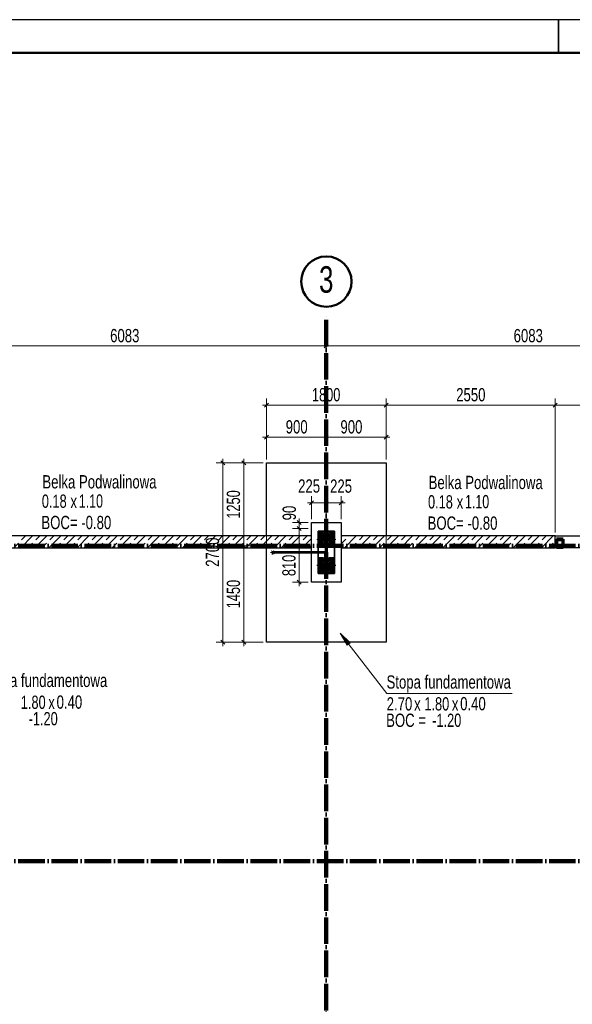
# Model space of a CAD drawing. Header units: millimetres. Extents: x 0 to 60000, y 0 to 29700.
# Tile 28 of 86: x 13379 to 21711, y 14868 to 29700. Entities that reach past the tile are written whole.
import ezdxf

# ---------------------------------------------------------------- set-up
doc = ezdxf.new("R2010")
doc.units = ezdxf.units.MM
for name, pattern in [('ALL_S16', [170, 100, -70]), ('STRICHPUNKT2_S11', [500, 400, -50, 0, -50]), ('STRICHPUNKT2_S5', [1100, 800, -100, 100, -100]), ('VERDECKT2_S2', [270, 200, -70])]:
    doc.linetypes.add(name, pattern=pattern)
for name, color, linetype, lineweight in [('AS_Belki', 7, 'Continuous', 25), ('AS_Blachy', 7, 'Continuous', 25), ('Ogólne', 7, 'Continuous', 25), ('Osie', 30, 'STRICHPUNKT2_S5', 18), ('Posadowienie płytkie', 7, 'Continuous', 25), ('Standard', 7, 'Continuous', 25), ('Ściana nośna', 7, 'Continuous', 70)]:
    doc.layers.add(name, color=color, linetype=linetype, lineweight=lineweight)
doc.styles.add('ARIAL', font='ARIAL.TTF')

msp = doc.modelspace()

# ---------------------------------------------------------------- hatches: boundary and pattern name
at = {"layer": 'Standard', "linetype": 'Continuous', "lineweight": 13, "transparency": 33554687}
msp.add_hatch(color=4, dxfattribs=at).paths.add_polyline_path([(18362, 20313), (18210, 20461), (18315, 20276)])

# ---------------------------------------------------------------- linework, layer by layer
at = {"layer": 'AS_Belki', "color": 30, "linetype": 'Continuous', "lineweight": 70, "transparency": 33554687}
for p, q in [((21472, 21875), (21472, 21755)), ((21572, 21875), (21472, 21875)), ((21476, 21759), (21476, 21871)), ((21476, 21871), (21568, 21871)), ((21568, 21871), (21568, 21759)), ((21572, 21755), (21572, 21875)), ((17183, 21680), (17179, 21675)), ((17179, 21675), (17183, 21669)), ((17193, 21683), (17183, 21680)), ((17183, 21669), (17193, 21667)), ((17203, 21680), (17193, 21683)), ((17193, 21667), (17203, 21669)), ((17207, 21675), (17203, 21680)), ((17203, 21669), (17207, 21675)), ((21472, 21755), (21572, 21755)), ((21568, 21759), (21476, 21759))]:
    msp.add_line(p, q, dxfattribs=at)
at = {"layer": 'AS_Blachy', "color": 30, "linetype": 'Continuous', "lineweight": 70, "transparency": 33554687}
for p, q in [((17877, 21875), (17877, 21863)), ((18127, 21875), (17877, 21875)), ((17877, 21863), (17998, 21863)), ((17998, 21863), (17998, 21487)), ((18006, 21863), (18127, 21863)), ((18006, 21487), (18006, 21863)), ((18127, 21863), (18127, 21875)), ((17877, 21487), (17877, 21475)), ((17998, 21487), (17877, 21487)), ((17877, 21475), (18127, 21475)), ((18127, 21487), (18006, 21487)), ((18127, 21475), (18127, 21487))]:
    msp.add_line(p, q, dxfattribs=at)
at = {"layer": 'Ogólne', "color": 4, "linetype": 'Continuous', "lineweight": 13, "transparency": 33554687}
for p, q in [((11919, 24785), (18002, 24785)), ((17972, 24755), (18032, 24815)), ((18002, 24785), (18002, 24885)), ((18002, 24785), (18002, 24685)), ((18002, 24785), (24085, 24785)), ((17102, 23895), (17042, 23895)), ((17072, 23865), (17132, 23925)), ((17102, 23895), (17102, 23995)), ((17102, 23895), (17102, 23795)), ((17102, 23895), (17102, 23075)), ((18902, 23895), (18842, 23895)), ((18872, 23865), (18932, 23925)), ((18872, 23865), (18932, 23925)), ((18902, 23895), (18902, 23995)), ((18902, 23895), (18902, 23995)), ((18902, 23895), (18902, 23795)), ((18902, 23895), (18962, 23895)), ((18902, 23895), (18902, 23795)), ((18902, 23895), (18902, 23845)), ((21422, 23865), (21482, 23925)), ((21452, 23895), (21452, 23995)), ((21452, 23895), (21452, 23795)), ((21452, 23895), (22702, 23895)), ((17072, 23380), (17132, 23440)), ((17102, 23410), (17102, 23510)), ((17972, 23380), (18032, 23440)), ((18002, 23410), (18002, 23510)), ((18872, 23380), (18932, 23440)), ((18902, 23410), (18902, 23510)), ((17102, 23410), (17042, 23410)), ((17102, 23410), (17102, 23310)), ((18002, 23410), (18002, 23310)), ((18002, 23410), (18902, 23410)), ((18902, 23410), (18902, 23310)), ((18902, 23410), (18962, 23410)), ((16442, 23025), (16342, 23025)), ((16472, 22995), (16412, 23055)), ((16442, 23025), (16442, 23085)), ((16442, 23025), (16542, 23025)), ((16442, 23025), (17052, 23025)), ((16758, 23025), (16658, 23025)), ((16788, 22995), (16728, 23055)), ((16758, 23025), (16758, 23085)), ((16758, 23025), (16858, 23025)), ((16758, 23025), (17052, 23025)), ((16758, 21775), (16758, 23025)), ((17777, 22420), (17717, 22420)), ((17747, 22390), (17807, 22450)), ((17777, 22420), (17777, 22520)), ((17777, 22420), (17777, 22320)), ((17777, 22420), (18002, 22420)), ((17972, 22390), (18032, 22450)), ((18002, 22420), (18002, 22520)), ((18002, 22420), (18002, 22320)), ((18002, 22420), (18227, 22420)), ((18197, 22390), (18257, 22450)), ((18227, 22420), (18227, 22520)), ((18227, 22420), (18227, 22320)), ((18227, 22420), (18227, 22175)), ((18227, 22420), (18287, 22420)), ((17594, 22125), (17494, 22125)), ((17624, 22095), (17564, 22155)), ((17594, 22125), (17594, 22185)), ((17594, 22125), (17694, 22125)), ((17594, 22125), (17727, 22125)), ((17594, 22035), (17594, 22125)), ((17594, 22035), (17494, 22035)), ((17624, 22005), (17564, 22065)), ((17594, 22035), (17694, 22035)), ((17594, 22035), (17727, 22035)), ((17594, 21225), (17594, 22035)), ((16788, 21745), (16728, 21805)), ((16758, 21775), (16658, 21775)), ((16758, 21775), (16858, 21775)), ((16758, 21775), (16758, 21775)), ((17594, 21225), (17494, 21225)), ((17624, 21195), (17564, 21255)), ((17594, 21225), (17694, 21225)), ((17594, 21225), (17594, 21165)), ((16442, 20325), (16342, 20325)), ((16472, 20295), (16412, 20355)), ((16442, 20325), (16542, 20325)), ((16442, 20325), (17052, 20325)), ((16442, 20325), (16442, 20265)), ((16758, 20325), (16658, 20325)), ((16788, 20295), (16728, 20355)), ((16758, 20325), (16858, 20325)), ((16758, 20325), (17052, 20325)), ((16758, 20325), (16758, 20265))]:
    msp.add_line(p, q, dxfattribs=at)
for points in [[(17102, 23895), (17740, 23895), (17740, 23895), (18902, 23895)], [(18902, 23895), (18902, 23079), (18902, 23079), (18902, 23075)], [(18902, 23895), (19911, 23895), (19911, 23895), (21452, 23895)], [(21452, 23895), (21452, 22727), (21452, 22727), (21452, 21975)], [(17102, 23410), (17347, 23410), (17347, 23410), (18002, 23410)], [(16442, 20325), (16442, 21333), (16442, 21333), (16442, 23025)], [(17777, 22420), (17777, 22383), (17777, 22383), (17777, 22175)], [(18002, 22420), (18002, 22229), (18002, 22229), (18002, 22175)], [(16758, 20325), (16758, 20708), (16758, 20708), (16758, 21775)], [(17594, 21225), (17672, 21225), (17672, 21225), (17727, 21225)]]:
    msp.add_lwpolyline(points, dxfattribs=at)
at = {"layer": 'Osie', "color": 1, "linetype": 'STRICHPUNKT2_S11', "lineweight": 140, "transparency": 33554687}
for p, q in [((18002, 4275), (18002, 25275)), ((3356, 21775), (44814, 21775)), ((3356, 17025), (44814, 17025))]:
    msp.add_line(p, q, dxfattribs=at)
at = {"layer": 'Osie', "color": 2, "linetype": 'Continuous', "lineweight": 50, "transparency": 33554687}
msp.add_circle((18003, 25755), 379, dxfattribs=at)
at = {"layer": 'Posadowienie płytkie', "color": 6, "linetype": 'Continuous', "lineweight": 35, "transparency": 33554687}
msp.add_line((21500, 29700), (21500, 29200), dxfattribs=at)
at = {"layer": 'Posadowienie płytkie', "color": 3, "linetype": 'Continuous', "lineweight": 25, "transparency": 33554687}
msp.add_lwpolyline([(0, 0), (60000, 0), (60000, 29700), (0, 29700), (0, 0)], close=True, dxfattribs=at)
at = {"layer": 'Posadowienie płytkie', "color": 2, "linetype": 'Continuous', "lineweight": 50, "transparency": 33554687}
msp.add_lwpolyline([(2000, 500), (59500, 500), (59500, 29200), (2000, 29200), (2000, 500)], close=True, dxfattribs=at)
at = {"layer": 'Standard', "color": 3, "linetype": 'Continuous', "lineweight": 25, "transparency": 33554687}
for p, q in [((17102, 21925), (17102, 23025)), ((17102, 23025), (18902, 23025)), ((18902, 23025), (18902, 21925)), ((17777, 21925), (17777, 22125)), ((17777, 22125), (18227, 22125)), ((18227, 22125), (18227, 21925)), ((21452, 21925), (22702, 21925)), ((17102, 20325), (17102, 21745)), ((17777, 21225), (17777, 21745)), ((18227, 21745), (18227, 21225)), ((18902, 21745), (18902, 20325)), ((22702, 21745), (21452, 21745)), ((18227, 21225), (17777, 21225)), ((18902, 20325), (17102, 20325))]:
    msp.add_line(p, q, dxfattribs=at)
at = {"layer": 'Standard', "color": 8, "linetype": 'Continuous', "lineweight": 35, "transparency": 33554687}
for p, q in [((17877, 21875), (17877, 21995)), ((17877, 21995), (17997, 21995)), ((17892, 21905), (17892, 21975)), ((17892, 21975), (17962, 21975)), ((17962, 21975), (17962, 21905)), ((17997, 21995), (17997, 21915)), ((17997, 21995), (18007, 21995)), ((18007, 21995), (18007, 21915)), ((18007, 21995), (18127, 21995)), ((18042, 21905), (18042, 21975)), ((18042, 21975), (18112, 21975)), ((18112, 21975), (18112, 21905)), ((18127, 21995), (18127, 21875)), ((17877, 21683), (17877, 21863)), ((17962, 21905), (17892, 21905)), ((17892, 21755), (17892, 21825)), ((17892, 21825), (17962, 21825)), ((17917, 21943), (17916, 21942)), ((17916, 21942), (17916, 21941)), ((17916, 21941), (17916, 21940)), ((17916, 21940), (17916, 21939)), ((17916, 21939), (17916, 21937)), ((17916, 21937), (17917, 21936)), ((17918, 21946), (17917, 21945)), ((17917, 21945), (17917, 21944)), ((17917, 21944), (17917, 21943)), ((17917, 21936), (17917, 21935)), ((17917, 21935), (17917, 21934)), ((17917, 21934), (17918, 21933)), ((17919, 21947), (17918, 21946)), ((17918, 21933), (17919, 21932)), ((17920, 21948), (17919, 21947)), ((17919, 21932), (17920, 21932)), ((17921, 21949), (17920, 21948)), ((17920, 21932), (17921, 21931)), ((17923, 21950), (17921, 21949)), ((17921, 21949), (17921, 21949)), ((17921, 21931), (17921, 21930)), ((17921, 21930), (17923, 21930)), ((17924, 21950), (17923, 21950)), ((17923, 21930), (17924, 21929)), ((17925, 21951), (17924, 21950)), ((17924, 21929), (17925, 21929)), ((17926, 21951), (17925, 21951)), ((17925, 21929), (17926, 21929)), ((17927, 21951), (17926, 21951)), ((17926, 21929), (17927, 21929)), ((17928, 21951), (17927, 21951)), ((17927, 21929), (17928, 21929)), ((17929, 21951), (17928, 21951)), ((17928, 21929), (17929, 21929)), ((17930, 21950), (17929, 21951)), ((17929, 21929), (17930, 21929)), ((17931, 21950), (17930, 21950)), ((17930, 21929), (17931, 21930)), ((17932, 21949), (17931, 21950)), ((17931, 21930), (17932, 21930)), ((17933, 21949), (17932, 21949)), ((17932, 21930), (17933, 21931)), ((17934, 21948), (17933, 21949)), ((17933, 21931), (17934, 21932)), ((17935, 21947), (17934, 21948)), ((17934, 21932), (17935, 21932)), ((17936, 21946), (17935, 21947)), ((17935, 21932), (17936, 21933)), ((17937, 21945), (17936, 21946)), ((17936, 21933), (17937, 21934)), ((17937, 21944), (17937, 21945)), ((17937, 21943), (17937, 21944)), ((17938, 21942), (17937, 21943)), ((17937, 21936), (17938, 21937)), ((17937, 21935), (17937, 21936)), ((17937, 21934), (17937, 21935)), ((17938, 21941), (17938, 21942)), ((17938, 21940), (17938, 21941)), ((17938, 21939), (17938, 21940)), ((17938, 21937), (17938, 21939)), ((17962, 21825), (17962, 21755)), ((17997, 21915), (17997, 21875)), ((17997, 21915), (18007, 21915)), ((18007, 21915), (18007, 21875)), ((18112, 21905), (18042, 21905)), ((18042, 21755), (18042, 21825)), ((18042, 21825), (18112, 21825)), ((18067, 21943), (18066, 21942)), ((18066, 21942), (18066, 21941)), ((18066, 21941), (18066, 21940)), ((18066, 21940), (18066, 21939)), ((18066, 21939), (18066, 21937)), ((18066, 21937), (18067, 21936)), ((18068, 21946), (18067, 21945)), ((18067, 21945), (18067, 21944)), ((18067, 21944), (18067, 21943)), ((18067, 21936), (18067, 21935)), ((18067, 21935), (18067, 21934)), ((18067, 21934), (18068, 21933)), ((18069, 21947), (18068, 21946)), ((18068, 21933), (18069, 21932)), ((18070, 21948), (18069, 21947)), ((18069, 21932), (18070, 21932)), ((18071, 21949), (18070, 21948)), ((18070, 21932), (18071, 21931)), ((18073, 21950), (18071, 21949)), ((18071, 21949), (18071, 21949)), ((18071, 21931), (18071, 21930)), ((18071, 21930), (18073, 21930)), ((18074, 21950), (18073, 21950)), ((18073, 21930), (18074, 21929)), ((18075, 21951), (18074, 21950)), ((18074, 21929), (18075, 21929)), ((18076, 21951), (18075, 21951)), ((18075, 21929), (18076, 21929)), ((18077, 21951), (18076, 21951)), ((18076, 21929), (18077, 21929)), ((18078, 21951), (18077, 21951)), ((18077, 21929), (18078, 21929)), ((18079, 21951), (18078, 21951)), ((18078, 21929), (18079, 21929)), ((18080, 21950), (18079, 21951)), ((18079, 21929), (18080, 21929)), ((18081, 21950), (18080, 21950)), ((18080, 21929), (18081, 21930)), ((18082, 21949), (18081, 21950)), ((18081, 21930), (18082, 21930)), ((18083, 21949), (18082, 21949)), ((18082, 21930), (18083, 21931)), ((18084, 21948), (18083, 21949)), ((18083, 21931), (18084, 21932)), ((18085, 21947), (18084, 21948)), ((18084, 21932), (18085, 21932)), ((18086, 21946), (18085, 21947)), ((18085, 21932), (18086, 21933)), ((18086, 21945), (18086, 21946)), ((18087, 21944), (18086, 21945)), ((18086, 21934), (18087, 21935)), ((18086, 21933), (18086, 21934)), ((18087, 21943), (18087, 21944)), ((18088, 21942), (18087, 21943)), ((18087, 21936), (18088, 21937)), ((18087, 21935), (18087, 21936)), ((18088, 21941), (18088, 21942)), ((18088, 21940), (18088, 21941)), ((18088, 21939), (18088, 21940)), ((18088, 21937), (18088, 21939)), ((18112, 21825), (18112, 21755)), ((18127, 21863), (18127, 21487)), ((17974, 21683), (17193, 21683)), ((17193, 21667), (17974, 21667)), ((17983, 21680), (17203, 21680)), ((17983, 21669), (17203, 21669)), ((17988, 21675), (17207, 21675)), ((17877, 21487), (17877, 21667)), ((17962, 21755), (17892, 21755)), ((17917, 21793), (17916, 21792)), ((17916, 21792), (17916, 21791)), ((17916, 21791), (17916, 21790)), ((17916, 21790), (17916, 21789)), ((17916, 21789), (17916, 21787)), ((17916, 21787), (17917, 21786)), ((17918, 21796), (17917, 21795)), ((17917, 21795), (17917, 21794)), ((17917, 21794), (17917, 21793)), ((17917, 21786), (17917, 21785)), ((17917, 21785), (17917, 21784)), ((17917, 21784), (17918, 21783)), ((17919, 21797), (17918, 21796)), ((17918, 21783), (17919, 21782)), ((17920, 21798), (17919, 21797)), ((17919, 21782), (17920, 21782)), ((17921, 21799), (17920, 21798)), ((17920, 21782), (17921, 21781)), ((17923, 21800), (17921, 21799)), ((17921, 21799), (17921, 21799)), ((17921, 21781), (17921, 21780)), ((17921, 21780), (17923, 21780)), ((17924, 21800), (17923, 21800)), ((17923, 21780), (17924, 21779)), ((17925, 21801), (17924, 21800)), ((17924, 21779), (17925, 21779)), ((17926, 21801), (17925, 21801)), ((17925, 21779), (17926, 21779)), ((17927, 21801), (17926, 21801)), ((17926, 21779), (17927, 21779)), ((17928, 21801), (17927, 21801)), ((17927, 21779), (17928, 21779)), ((17929, 21801), (17928, 21801)), ((17928, 21779), (17929, 21779)), ((17930, 21800), (17929, 21801)), ((17929, 21779), (17930, 21779)), ((17931, 21800), (17930, 21800)), ((17930, 21779), (17931, 21780)), ((17932, 21799), (17931, 21800)), ((17931, 21780), (17932, 21780)), ((17933, 21799), (17932, 21799)), ((17932, 21780), (17933, 21781)), ((17934, 21798), (17933, 21799)), ((17933, 21781), (17934, 21782)), ((17935, 21797), (17934, 21798)), ((17934, 21782), (17935, 21782)), ((17936, 21796), (17935, 21797)), ((17935, 21782), (17936, 21783)), ((17937, 21795), (17936, 21796)), ((17936, 21783), (17937, 21784)), ((17937, 21794), (17937, 21795)), ((17937, 21793), (17937, 21794)), ((17938, 21792), (17937, 21793)), ((17937, 21786), (17938, 21787)), ((17937, 21785), (17937, 21786)), ((17937, 21784), (17937, 21785)), ((17938, 21791), (17938, 21792)), ((17938, 21790), (17938, 21791)), ((17938, 21789), (17938, 21790)), ((17938, 21787), (17938, 21789)), ((17974, 21683), (17983, 21680)), ((17983, 21669), (17974, 21667)), ((17983, 21680), (17988, 21675)), ((17988, 21675), (17983, 21669)), ((18112, 21755), (18042, 21755)), ((18067, 21793), (18066, 21792)), ((18066, 21792), (18066, 21791)), ((18066, 21791), (18066, 21790)), ((18066, 21790), (18066, 21789)), ((18066, 21789), (18066, 21787)), ((18066, 21787), (18067, 21786)), ((18068, 21796), (18067, 21795)), ((18067, 21795), (18067, 21794)), ((18067, 21794), (18067, 21793)), ((18067, 21786), (18067, 21785)), ((18067, 21785), (18067, 21784)), ((18067, 21784), (18068, 21783)), ((18069, 21797), (18068, 21796)), ((18068, 21783), (18069, 21782)), ((18070, 21798), (18069, 21797)), ((18069, 21782), (18070, 21782)), ((18071, 21799), (18070, 21798)), ((18070, 21782), (18071, 21781)), ((18073, 21800), (18071, 21799)), ((18071, 21799), (18071, 21799)), ((18071, 21781), (18071, 21780)), ((18071, 21780), (18073, 21780)), ((18074, 21800), (18073, 21800)), ((18073, 21780), (18074, 21779)), ((18075, 21801), (18074, 21800)), ((18074, 21779), (18075, 21779)), ((18076, 21801), (18075, 21801)), ((18075, 21779), (18076, 21779)), ((18077, 21801), (18076, 21801)), ((18076, 21779), (18077, 21779)), ((18078, 21801), (18077, 21801)), ((18077, 21779), (18078, 21779)), ((18079, 21801), (18078, 21801)), ((18078, 21779), (18079, 21779)), ((18080, 21800), (18079, 21801)), ((18079, 21779), (18080, 21779)), ((18081, 21800), (18080, 21800)), ((18080, 21779), (18081, 21780)), ((18082, 21799), (18081, 21800)), ((18081, 21780), (18082, 21780)), ((18083, 21799), (18082, 21799)), ((18082, 21780), (18083, 21781)), ((18084, 21798), (18083, 21799)), ((18083, 21781), (18084, 21782)), ((18085, 21797), (18084, 21798)), ((18084, 21782), (18085, 21782)), ((18086, 21796), (18085, 21797)), ((18085, 21782), (18086, 21783)), ((18086, 21795), (18086, 21796)), ((18087, 21794), (18086, 21795)), ((18086, 21784), (18087, 21785)), ((18086, 21783), (18086, 21784)), ((18087, 21793), (18087, 21794)), ((18088, 21792), (18087, 21793)), ((18087, 21786), (18088, 21787)), ((18087, 21785), (18087, 21786)), ((18088, 21791), (18088, 21792)), ((18088, 21790), (18088, 21791)), ((18088, 21789), (18088, 21790)), ((18088, 21787), (18088, 21789)), ((17892, 21525), (17892, 21595)), ((17892, 21595), (17962, 21595)), ((17962, 21525), (17892, 21525)), ((17917, 21563), (17916, 21562)), ((17916, 21562), (17916, 21561)), ((17916, 21561), (17916, 21560)), ((17916, 21560), (17916, 21559)), ((17916, 21559), (17916, 21557)), ((17916, 21557), (17917, 21556)), ((17918, 21566), (17917, 21565)), ((17917, 21565), (17917, 21564)), ((17917, 21564), (17917, 21563)), ((17917, 21556), (17917, 21555)), ((17917, 21555), (17917, 21554)), ((17917, 21554), (17918, 21553)), ((17919, 21567), (17918, 21566)), ((17918, 21553), (17919, 21552)), ((17920, 21568), (17919, 21567)), ((17919, 21552), (17920, 21552)), ((17921, 21569), (17920, 21568)), ((17920, 21552), (17921, 21551)), ((17923, 21570), (17921, 21569)), ((17921, 21569), (17921, 21569)), ((17921, 21551), (17921, 21550)), ((17921, 21550), (17923, 21550)), ((17924, 21570), (17923, 21570)), ((17923, 21550), (17924, 21549)), ((17925, 21571), (17924, 21570)), ((17924, 21549), (17925, 21549)), ((17926, 21571), (17925, 21571)), ((17925, 21549), (17926, 21549)), ((17927, 21571), (17926, 21571)), ((17926, 21549), (17927, 21549)), ((17928, 21571), (17927, 21571)), ((17927, 21549), (17928, 21549)), ((17929, 21571), (17928, 21571)), ((17928, 21549), (17929, 21549)), ((17930, 21570), (17929, 21571)), ((17929, 21549), (17930, 21549)), ((17931, 21570), (17930, 21570)), ((17930, 21549), (17931, 21550)), ((17932, 21569), (17931, 21570)), ((17931, 21550), (17932, 21550)), ((17933, 21569), (17932, 21569)), ((17932, 21550), (17933, 21551)), ((17934, 21568), (17933, 21569)), ((17933, 21551), (17934, 21552)), ((17935, 21567), (17934, 21568)), ((17934, 21552), (17935, 21552)), ((17936, 21566), (17935, 21567)), ((17935, 21552), (17936, 21553)), ((17937, 21565), (17936, 21566)), ((17936, 21553), (17937, 21554)), ((17937, 21564), (17937, 21565)), ((17937, 21563), (17937, 21564)), ((17938, 21562), (17937, 21563)), ((17937, 21556), (17938, 21557)), ((17937, 21555), (17937, 21556)), ((17937, 21554), (17937, 21555)), ((17938, 21561), (17938, 21562)), ((17938, 21560), (17938, 21561)), ((17938, 21559), (17938, 21560)), ((17938, 21557), (17938, 21559)), ((17962, 21595), (17962, 21525)), ((18042, 21525), (18042, 21595)), ((18042, 21595), (18112, 21595)), ((18112, 21525), (18042, 21525)), ((18067, 21563), (18066, 21562)), ((18066, 21562), (18066, 21561)), ((18066, 21561), (18066, 21560)), ((18066, 21560), (18066, 21559)), ((18066, 21559), (18066, 21557)), ((18066, 21557), (18067, 21556)), ((18068, 21566), (18067, 21565)), ((18067, 21565), (18067, 21564)), ((18067, 21564), (18067, 21563)), ((18067, 21556), (18067, 21555)), ((18067, 21555), (18067, 21554)), ((18067, 21554), (18068, 21553)), ((18069, 21567), (18068, 21566)), ((18068, 21553), (18069, 21552)), ((18070, 21568), (18069, 21567)), ((18069, 21552), (18070, 21552)), ((18071, 21569), (18070, 21568)), ((18070, 21552), (18071, 21551)), ((18073, 21570), (18071, 21569)), ((18071, 21569), (18071, 21569)), ((18071, 21551), (18071, 21550)), ((18071, 21550), (18073, 21550)), ((18074, 21570), (18073, 21570)), ((18073, 21550), (18074, 21549)), ((18075, 21571), (18074, 21570)), ((18074, 21549), (18075, 21549)), ((18076, 21571), (18075, 21571)), ((18075, 21549), (18076, 21549)), ((18077, 21571), (18076, 21571)), ((18076, 21549), (18077, 21549)), ((18078, 21571), (18077, 21571)), ((18077, 21549), (18078, 21549)), ((18079, 21571), (18078, 21571)), ((18078, 21549), (18079, 21549)), ((18080, 21570), (18079, 21571)), ((18079, 21549), (18080, 21549)), ((18081, 21570), (18080, 21570)), ((18080, 21549), (18081, 21550)), ((18082, 21569), (18081, 21570)), ((18081, 21550), (18082, 21550)), ((18083, 21569), (18082, 21569)), ((18082, 21550), (18083, 21551)), ((18084, 21568), (18083, 21569)), ((18083, 21551), (18084, 21552)), ((18085, 21567), (18084, 21568)), ((18084, 21552), (18085, 21552)), ((18086, 21566), (18085, 21567)), ((18085, 21552), (18086, 21553)), ((18086, 21565), (18086, 21566)), ((18087, 21564), (18086, 21565)), ((18086, 21554), (18087, 21555)), ((18086, 21553), (18086, 21554)), ((18087, 21563), (18087, 21564)), ((18088, 21562), (18087, 21563)), ((18087, 21556), (18088, 21557)), ((18087, 21555), (18087, 21556)), ((18088, 21561), (18088, 21562)), ((18088, 21560), (18088, 21561)), ((18088, 21559), (18088, 21560)), ((18088, 21557), (18088, 21559)), ((18112, 21595), (18112, 21525)), ((17877, 21355), (17877, 21475)), ((17892, 21375), (17892, 21445)), ((17892, 21445), (17962, 21445)), ((17962, 21375), (17892, 21375)), ((17917, 21413), (17916, 21412)), ((17916, 21412), (17916, 21411)), ((17916, 21411), (17916, 21410)), ((17916, 21410), (17916, 21409)), ((17916, 21409), (17916, 21407)), ((17916, 21407), (17917, 21406)), ((17918, 21416), (17917, 21415)), ((17917, 21415), (17917, 21414)), ((17917, 21414), (17917, 21413)), ((17917, 21406), (17917, 21405)), ((17917, 21405), (17917, 21404)), ((17917, 21404), (17918, 21403)), ((17919, 21417), (17918, 21416)), ((17918, 21403), (17919, 21402)), ((17920, 21418), (17919, 21417)), ((17919, 21402), (17920, 21402)), ((17921, 21419), (17920, 21418)), ((17920, 21402), (17921, 21401)), ((17923, 21420), (17921, 21419)), ((17921, 21419), (17921, 21419)), ((17921, 21401), (17921, 21400)), ((17921, 21400), (17923, 21400)), ((17924, 21420), (17923, 21420)), ((17923, 21400), (17924, 21399)), ((17925, 21421), (17924, 21420)), ((17924, 21399), (17925, 21399)), ((17926, 21421), (17925, 21421)), ((17925, 21399), (17926, 21399)), ((17927, 21421), (17926, 21421)), ((17926, 21399), (17927, 21399)), ((17928, 21421), (17927, 21421)), ((17927, 21399), (17928, 21399)), ((17929, 21421), (17928, 21421)), ((17928, 21399), (17929, 21399)), ((17930, 21420), (17929, 21421)), ((17929, 21399), (17930, 21399)), ((17931, 21420), (17930, 21420)), ((17930, 21399), (17931, 21400)), ((17932, 21419), (17931, 21420)), ((17931, 21400), (17932, 21400)), ((17933, 21419), (17932, 21419)), ((17932, 21400), (17933, 21401)), ((17934, 21418), (17933, 21419)), ((17933, 21401), (17934, 21402)), ((17935, 21417), (17934, 21418)), ((17934, 21402), (17935, 21402)), ((17936, 21416), (17935, 21417)), ((17935, 21402), (17936, 21403)), ((17937, 21415), (17936, 21416)), ((17936, 21403), (17937, 21404)), ((17937, 21414), (17937, 21415)), ((17937, 21413), (17937, 21414)), ((17938, 21412), (17937, 21413)), ((17937, 21406), (17938, 21407)), ((17937, 21405), (17937, 21406)), ((17937, 21404), (17937, 21405)), ((17938, 21411), (17938, 21412)), ((17938, 21410), (17938, 21411)), ((17938, 21409), (17938, 21410)), ((17938, 21407), (17938, 21409)), ((17962, 21445), (17962, 21375)), ((17997, 21475), (17997, 21435)), ((17997, 21435), (17997, 21355)), ((17997, 21435), (18007, 21435)), ((18007, 21475), (18007, 21435)), ((18007, 21435), (18007, 21355)), ((18042, 21375), (18042, 21445)), ((18042, 21445), (18112, 21445)), ((18112, 21375), (18042, 21375)), ((18067, 21413), (18066, 21412)), ((18066, 21412), (18066, 21411)), ((18066, 21411), (18066, 21410)), ((18066, 21410), (18066, 21409)), ((18066, 21409), (18066, 21407)), ((18066, 21407), (18067, 21406)), ((18068, 21416), (18067, 21415)), ((18067, 21415), (18067, 21414)), ((18067, 21414), (18067, 21413)), ((18067, 21406), (18067, 21405)), ((18067, 21405), (18067, 21404)), ((18067, 21404), (18068, 21403)), ((18069, 21417), (18068, 21416)), ((18068, 21403), (18069, 21402)), ((18070, 21418), (18069, 21417)), ((18069, 21402), (18070, 21402)), ((18071, 21419), (18070, 21418)), ((18070, 21402), (18071, 21401)), ((18073, 21420), (18071, 21419)), ((18071, 21419), (18071, 21419)), ((18071, 21401), (18071, 21400)), ((18071, 21400), (18073, 21400)), ((18074, 21420), (18073, 21420)), ((18073, 21400), (18074, 21399)), ((18075, 21421), (18074, 21420)), ((18074, 21399), (18075, 21399)), ((18076, 21421), (18075, 21421)), ((18075, 21399), (18076, 21399)), ((18077, 21421), (18076, 21421)), ((18076, 21399), (18077, 21399)), ((18078, 21421), (18077, 21421)), ((18077, 21399), (18078, 21399)), ((18079, 21421), (18078, 21421)), ((18078, 21399), (18079, 21399)), ((18080, 21420), (18079, 21421)), ((18079, 21399), (18080, 21399)), ((18081, 21420), (18080, 21420)), ((18080, 21399), (18081, 21400)), ((18082, 21419), (18081, 21420)), ((18081, 21400), (18082, 21400)), ((18083, 21419), (18082, 21419)), ((18082, 21400), (18083, 21401)), ((18084, 21418), (18083, 21419)), ((18083, 21401), (18084, 21402)), ((18085, 21417), (18084, 21418)), ((18084, 21402), (18085, 21402)), ((18086, 21416), (18085, 21417)), ((18085, 21402), (18086, 21403)), ((18086, 21415), (18086, 21416)), ((18087, 21414), (18086, 21415)), ((18086, 21404), (18087, 21405)), ((18086, 21403), (18086, 21404)), ((18087, 21413), (18087, 21414)), ((18088, 21412), (18087, 21413)), ((18087, 21406), (18088, 21407)), ((18087, 21405), (18087, 21406)), ((18088, 21411), (18088, 21412)), ((18088, 21410), (18088, 21411)), ((18088, 21409), (18088, 21410)), ((18088, 21407), (18088, 21409)), ((18112, 21445), (18112, 21375)), ((18127, 21475), (18127, 21355)), ((17997, 21355), (17877, 21355)), ((17997, 21355), (18007, 21355)), ((18127, 21355), (18007, 21355))]:
    msp.add_line(p, q, dxfattribs=at)
at = {"layer": 'Standard', "color": 8, "linetype": 'VERDECKT2_S2', "lineweight": 35, "transparency": 33554687}
for p, q in [((17912, 21953), (17911, 21952)), ((17914, 21955), (17912, 21953)), ((17915, 21956), (17914, 21955)), ((17917, 21957), (17915, 21956)), ((17919, 21958), (17917, 21957)), ((17921, 21959), (17919, 21958)), ((17923, 21959), (17921, 21959)), ((17925, 21960), (17923, 21959)), ((17927, 21960), (17925, 21960)), ((17929, 21960), (17927, 21960)), ((17931, 21959), (17929, 21960)), ((17933, 21959), (17931, 21959)), ((17935, 21958), (17933, 21959)), ((17937, 21957), (17935, 21958)), ((17939, 21956), (17937, 21957)), ((17940, 21955), (17939, 21956)), ((17942, 21953), (17940, 21955)), ((17943, 21952), (17942, 21953)), ((18062, 21953), (18061, 21952)), ((18064, 21955), (18062, 21953)), ((18065, 21956), (18064, 21955)), ((18067, 21957), (18065, 21956)), ((18069, 21958), (18067, 21957)), ((18071, 21959), (18069, 21958)), ((18073, 21959), (18071, 21959)), ((18075, 21960), (18073, 21959)), ((18077, 21960), (18075, 21960)), ((18079, 21960), (18077, 21960)), ((18081, 21959), (18079, 21960)), ((18083, 21959), (18081, 21959)), ((18085, 21958), (18083, 21959)), ((18087, 21957), (18085, 21958)), ((18089, 21956), (18087, 21957)), ((18090, 21955), (18089, 21956)), ((18092, 21953), (18090, 21955)), ((18093, 21952), (18092, 21953)), ((17908, 21946), (17907, 21944)), ((17907, 21944), (17907, 21942)), ((17907, 21942), (17907, 21940)), ((17907, 21940), (17907, 21938)), ((17907, 21938), (17907, 21936)), ((17907, 21936), (17908, 21934)), ((17909, 21948), (17908, 21946)), ((17908, 21934), (17909, 21932)), ((17910, 21950), (17909, 21948)), ((17909, 21932), (17910, 21930)), ((17911, 21952), (17910, 21950)), ((17910, 21930), (17911, 21928)), ((17911, 21928), (17912, 21926)), ((17912, 21926), (17914, 21925)), ((17914, 21805), (17912, 21803)), ((17914, 21925), (17915, 21924)), ((17915, 21806), (17914, 21805)), ((17915, 21924), (17917, 21922)), ((17917, 21807), (17915, 21806)), ((17917, 21922), (17919, 21921)), ((17919, 21808), (17917, 21807)), ((17919, 21921), (17921, 21921)), ((17921, 21809), (17919, 21808)), ((17921, 21921), (17923, 21920)), ((17923, 21809), (17921, 21809)), ((17923, 21920), (17925, 21920)), ((17925, 21810), (17923, 21809)), ((17925, 21920), (17927, 21920)), ((17927, 21810), (17925, 21810)), ((17927, 21920), (17929, 21920)), ((17929, 21810), (17927, 21810)), ((17929, 21920), (17931, 21920)), ((17931, 21809), (17929, 21810)), ((17931, 21920), (17933, 21921)), ((17933, 21809), (17931, 21809)), ((17933, 21921), (17935, 21921)), ((17935, 21808), (17933, 21809)), ((17935, 21921), (17937, 21922)), ((17937, 21807), (17935, 21808)), ((17937, 21922), (17939, 21924)), ((17939, 21806), (17937, 21807)), ((17939, 21924), (17940, 21925)), ((17940, 21805), (17939, 21806)), ((17940, 21925), (17942, 21926)), ((17942, 21803), (17940, 21805)), ((17942, 21926), (17943, 21928)), ((17944, 21950), (17943, 21952)), ((17943, 21928), (17944, 21930)), ((17945, 21948), (17944, 21950)), ((17944, 21930), (17945, 21932)), ((17946, 21946), (17945, 21948)), ((17945, 21932), (17946, 21934)), ((17947, 21944), (17946, 21946)), ((17946, 21934), (17947, 21936)), ((17947, 21942), (17947, 21944)), ((17947, 21940), (17947, 21942)), ((17947, 21938), (17947, 21940)), ((17947, 21936), (17947, 21938)), ((17997, 21885), (18007, 21885)), ((18058, 21946), (18057, 21944)), ((18057, 21944), (18057, 21942)), ((18057, 21942), (18057, 21940)), ((18057, 21940), (18057, 21938)), ((18057, 21938), (18057, 21936)), ((18057, 21936), (18058, 21934)), ((18059, 21948), (18058, 21946)), ((18058, 21934), (18059, 21932)), ((18060, 21950), (18059, 21948)), ((18059, 21932), (18060, 21930)), ((18061, 21952), (18060, 21950)), ((18060, 21930), (18061, 21928)), ((18061, 21928), (18062, 21926)), ((18062, 21926), (18064, 21925)), ((18064, 21805), (18062, 21803)), ((18064, 21925), (18065, 21924)), ((18065, 21806), (18064, 21805)), ((18065, 21924), (18067, 21922)), ((18067, 21807), (18065, 21806)), ((18067, 21922), (18069, 21921)), ((18069, 21808), (18067, 21807)), ((18069, 21921), (18071, 21921)), ((18071, 21809), (18069, 21808)), ((18071, 21921), (18073, 21920)), ((18073, 21809), (18071, 21809)), ((18073, 21920), (18075, 21920)), ((18075, 21810), (18073, 21809)), ((18075, 21920), (18077, 21920)), ((18077, 21810), (18075, 21810)), ((18077, 21920), (18079, 21920)), ((18079, 21810), (18077, 21810)), ((18079, 21920), (18081, 21920)), ((18081, 21809), (18079, 21810)), ((18081, 21920), (18083, 21921)), ((18083, 21809), (18081, 21809)), ((18083, 21921), (18085, 21921)), ((18085, 21808), (18083, 21809)), ((18085, 21921), (18087, 21922)), ((18087, 21807), (18085, 21808)), ((18087, 21922), (18089, 21924)), ((18089, 21806), (18087, 21807)), ((18089, 21924), (18090, 21925)), ((18090, 21805), (18089, 21806)), ((18090, 21925), (18092, 21926)), ((18092, 21803), (18090, 21805)), ((18092, 21926), (18093, 21928)), ((18094, 21950), (18093, 21952)), ((18093, 21928), (18094, 21930)), ((18095, 21948), (18094, 21950)), ((18094, 21930), (18095, 21932)), ((18096, 21946), (18095, 21948)), ((18095, 21932), (18096, 21934)), ((18097, 21944), (18096, 21946)), ((18096, 21934), (18097, 21936)), ((18097, 21942), (18097, 21944)), ((18097, 21940), (18097, 21942)), ((18097, 21938), (18097, 21940)), ((18097, 21936), (18097, 21938)), ((17207, 21675), (17179, 21675)), ((17203, 21680), (17183, 21680)), ((17203, 21669), (17183, 21669)), ((17877, 21667), (17877, 21683)), ((17908, 21796), (17907, 21794)), ((17907, 21794), (17907, 21792)), ((17907, 21792), (17907, 21790)), ((17907, 21790), (17907, 21788)), ((17907, 21788), (17907, 21786)), ((17907, 21786), (17908, 21784)), ((17909, 21798), (17908, 21796)), ((17908, 21784), (17909, 21782)), ((17910, 21800), (17909, 21798)), ((17909, 21782), (17910, 21780)), ((17911, 21802), (17910, 21800)), ((17910, 21780), (17911, 21778)), ((17912, 21803), (17911, 21802)), ((17911, 21778), (17912, 21776)), ((17912, 21776), (17914, 21775)), ((17914, 21775), (17915, 21774)), ((17915, 21774), (17917, 21772)), ((17917, 21772), (17919, 21772)), ((17919, 21772), (17921, 21771)), ((17921, 21771), (17923, 21770)), ((17923, 21770), (17925, 21770)), ((17925, 21770), (17927, 21770)), ((17927, 21770), (17929, 21770)), ((17929, 21770), (17931, 21770)), ((17931, 21770), (17933, 21771)), ((17933, 21771), (17935, 21772)), ((17935, 21772), (17937, 21772)), ((17937, 21772), (17939, 21774)), ((17939, 21774), (17940, 21775)), ((17940, 21775), (17942, 21776)), ((17943, 21802), (17942, 21803)), ((17942, 21776), (17943, 21778)), ((17944, 21800), (17943, 21802)), ((17943, 21778), (17944, 21780)), ((17945, 21798), (17944, 21800)), ((17944, 21780), (17945, 21782)), ((17946, 21796), (17945, 21798)), ((17945, 21782), (17946, 21784)), ((17947, 21794), (17946, 21796)), ((17946, 21784), (17947, 21786)), ((17947, 21792), (17947, 21794)), ((17947, 21790), (17947, 21792)), ((17947, 21788), (17947, 21790)), ((17947, 21786), (17947, 21788)), ((17960, 21675), (17964, 21680)), ((17964, 21669), (17960, 21675)), ((17964, 21680), (17974, 21683)), ((17974, 21667), (17964, 21669)), ((18002, 21683), (17974, 21683)), ((17974, 21667), (18002, 21667)), ((18005, 21680), (17983, 21680)), ((18005, 21669), (17983, 21669)), ((17992, 21680), (17988, 21675)), ((17988, 21675), (17992, 21669)), ((18007, 21675), (17988, 21675)), ((18002, 21683), (17992, 21680)), ((17992, 21669), (18002, 21667)), ((17999, 21680), (17997, 21675)), ((17997, 21675), (17999, 21669)), ((18002, 21683), (17999, 21680)), ((17999, 21669), (18002, 21667)), ((18002, 21667), (18002, 21683)), ((18005, 21680), (18002, 21683)), ((18002, 21667), (18005, 21669)), ((18007, 21675), (18005, 21680)), ((18005, 21669), (18007, 21675)), ((18058, 21796), (18057, 21794)), ((18057, 21794), (18057, 21792)), ((18057, 21792), (18057, 21790)), ((18057, 21790), (18057, 21788)), ((18057, 21788), (18057, 21786)), ((18057, 21786), (18058, 21784)), ((18059, 21798), (18058, 21796)), ((18058, 21784), (18059, 21782)), ((18060, 21800), (18059, 21798)), ((18059, 21782), (18060, 21780)), ((18061, 21802), (18060, 21800)), ((18060, 21780), (18061, 21778)), ((18062, 21803), (18061, 21802)), ((18061, 21778), (18062, 21776)), ((18062, 21776), (18064, 21775)), ((18064, 21775), (18065, 21774)), ((18065, 21774), (18067, 21772)), ((18067, 21772), (18069, 21772)), ((18069, 21772), (18071, 21771)), ((18071, 21771), (18073, 21770)), ((18073, 21770), (18075, 21770)), ((18075, 21770), (18077, 21770)), ((18077, 21770), (18079, 21770)), ((18079, 21770), (18081, 21770)), ((18081, 21770), (18083, 21771)), ((18083, 21771), (18085, 21772)), ((18085, 21772), (18087, 21772)), ((18087, 21772), (18089, 21774)), ((18089, 21774), (18090, 21775)), ((18090, 21775), (18092, 21776)), ((18093, 21802), (18092, 21803)), ((18092, 21776), (18093, 21778)), ((18094, 21800), (18093, 21802)), ((18093, 21778), (18094, 21780)), ((18095, 21798), (18094, 21800)), ((18094, 21780), (18095, 21782)), ((18096, 21796), (18095, 21798)), ((18095, 21782), (18096, 21784)), ((18097, 21794), (18096, 21796)), ((18096, 21784), (18097, 21786)), ((18097, 21792), (18097, 21794)), ((18097, 21790), (18097, 21792)), ((18097, 21788), (18097, 21790)), ((18097, 21786), (18097, 21788)), ((17908, 21566), (17907, 21564)), ((17907, 21564), (17907, 21562)), ((17907, 21562), (17907, 21560)), ((17907, 21560), (17907, 21558)), ((17907, 21558), (17907, 21556)), ((17907, 21556), (17908, 21554)), ((17909, 21568), (17908, 21566)), ((17908, 21554), (17909, 21552)), ((17910, 21570), (17909, 21568)), ((17909, 21552), (17910, 21550)), ((17911, 21572), (17910, 21570)), ((17910, 21550), (17911, 21548)), ((17912, 21573), (17911, 21572)), ((17911, 21548), (17912, 21546)), ((17914, 21575), (17912, 21573)), ((17912, 21546), (17914, 21545)), ((17915, 21576), (17914, 21575)), ((17914, 21545), (17915, 21544)), ((17917, 21577), (17915, 21576)), ((17915, 21544), (17917, 21542)), ((17919, 21578), (17917, 21577)), ((17917, 21542), (17919, 21541)), ((17921, 21579), (17919, 21578)), ((17919, 21541), (17921, 21541)), ((17923, 21579), (17921, 21579)), ((17921, 21541), (17923, 21540)), ((17925, 21580), (17923, 21579)), ((17923, 21540), (17925, 21540)), ((17927, 21580), (17925, 21580)), ((17925, 21540), (17927, 21540)), ((17929, 21580), (17927, 21580)), ((17927, 21540), (17929, 21540)), ((17931, 21579), (17929, 21580)), ((17929, 21540), (17931, 21540)), ((17933, 21579), (17931, 21579)), ((17931, 21540), (17933, 21541)), ((17935, 21578), (17933, 21579)), ((17933, 21541), (17935, 21541)), ((17937, 21577), (17935, 21578)), ((17935, 21541), (17937, 21542)), ((17939, 21576), (17937, 21577)), ((17937, 21542), (17939, 21544)), ((17940, 21575), (17939, 21576)), ((17939, 21544), (17940, 21545)), ((17942, 21573), (17940, 21575)), ((17940, 21545), (17942, 21546)), ((17943, 21572), (17942, 21573)), ((17942, 21546), (17943, 21548)), ((17944, 21570), (17943, 21572)), ((17943, 21548), (17944, 21550)), ((17945, 21568), (17944, 21570)), ((17944, 21550), (17945, 21552)), ((17946, 21566), (17945, 21568)), ((17945, 21552), (17946, 21554)), ((17947, 21564), (17946, 21566)), ((17946, 21554), (17947, 21556)), ((17947, 21562), (17947, 21564)), ((17947, 21560), (17947, 21562)), ((17947, 21558), (17947, 21560)), ((17947, 21556), (17947, 21558)), ((18058, 21566), (18057, 21564)), ((18057, 21564), (18057, 21562)), ((18057, 21562), (18057, 21560)), ((18057, 21560), (18057, 21558)), ((18057, 21558), (18057, 21556)), ((18057, 21556), (18058, 21554)), ((18059, 21568), (18058, 21566)), ((18058, 21554), (18059, 21552)), ((18060, 21570), (18059, 21568)), ((18059, 21552), (18060, 21550)), ((18061, 21572), (18060, 21570)), ((18060, 21550), (18061, 21548)), ((18062, 21573), (18061, 21572)), ((18061, 21548), (18062, 21546)), ((18064, 21575), (18062, 21573)), ((18062, 21546), (18064, 21545)), ((18065, 21576), (18064, 21575)), ((18064, 21545), (18065, 21544)), ((18067, 21577), (18065, 21576)), ((18065, 21544), (18067, 21542)), ((18069, 21578), (18067, 21577)), ((18067, 21542), (18069, 21541)), ((18071, 21579), (18069, 21578)), ((18069, 21541), (18071, 21541)), ((18073, 21579), (18071, 21579)), ((18071, 21541), (18073, 21540)), ((18075, 21580), (18073, 21579)), ((18073, 21540), (18075, 21540)), ((18077, 21580), (18075, 21580)), ((18075, 21540), (18077, 21540)), ((18079, 21580), (18077, 21580)), ((18077, 21540), (18079, 21540)), ((18081, 21579), (18079, 21580)), ((18079, 21540), (18081, 21540)), ((18083, 21579), (18081, 21579)), ((18081, 21540), (18083, 21541)), ((18085, 21578), (18083, 21579)), ((18083, 21541), (18085, 21541)), ((18087, 21577), (18085, 21578)), ((18085, 21541), (18087, 21542)), ((18089, 21576), (18087, 21577)), ((18087, 21542), (18089, 21544)), ((18090, 21575), (18089, 21576)), ((18089, 21544), (18090, 21545)), ((18092, 21573), (18090, 21575)), ((18090, 21545), (18092, 21546)), ((18093, 21572), (18092, 21573)), ((18092, 21546), (18093, 21548)), ((18094, 21570), (18093, 21572)), ((18093, 21548), (18094, 21550)), ((18095, 21568), (18094, 21570)), ((18094, 21550), (18095, 21552)), ((18096, 21566), (18095, 21568)), ((18095, 21552), (18096, 21554)), ((18097, 21564), (18096, 21566)), ((18096, 21554), (18097, 21556)), ((18097, 21562), (18097, 21564)), ((18097, 21560), (18097, 21562)), ((18097, 21558), (18097, 21560)), ((18097, 21556), (18097, 21558)), ((17908, 21416), (17907, 21414)), ((17907, 21414), (17907, 21412)), ((17907, 21412), (17907, 21410)), ((17907, 21410), (17907, 21408)), ((17907, 21408), (17907, 21406)), ((17907, 21406), (17908, 21404)), ((17909, 21418), (17908, 21416)), ((17908, 21404), (17909, 21402)), ((17910, 21420), (17909, 21418)), ((17909, 21402), (17910, 21400)), ((17911, 21422), (17910, 21420)), ((17910, 21400), (17911, 21398)), ((17912, 21423), (17911, 21422)), ((17911, 21398), (17912, 21396)), ((17914, 21425), (17912, 21423)), ((17912, 21396), (17914, 21395)), ((17915, 21426), (17914, 21425)), ((17914, 21395), (17915, 21394)), ((17917, 21427), (17915, 21426)), ((17915, 21394), (17917, 21392)), ((17919, 21428), (17917, 21427)), ((17917, 21392), (17919, 21392)), ((17921, 21429), (17919, 21428)), ((17919, 21392), (17921, 21391)), ((17923, 21429), (17921, 21429)), ((17921, 21391), (17923, 21390)), ((17925, 21430), (17923, 21429)), ((17923, 21390), (17925, 21390)), ((17927, 21430), (17925, 21430)), ((17925, 21390), (17927, 21390)), ((17929, 21430), (17927, 21430)), ((17927, 21390), (17929, 21390)), ((17931, 21429), (17929, 21430)), ((17929, 21390), (17931, 21390)), ((17933, 21429), (17931, 21429)), ((17931, 21390), (17933, 21391)), ((17935, 21428), (17933, 21429)), ((17933, 21391), (17935, 21392)), ((17937, 21427), (17935, 21428)), ((17935, 21392), (17937, 21392)), ((17939, 21426), (17937, 21427)), ((17937, 21392), (17939, 21394)), ((17940, 21425), (17939, 21426)), ((17939, 21394), (17940, 21395)), ((17942, 21423), (17940, 21425)), ((17940, 21395), (17942, 21396)), ((17943, 21422), (17942, 21423)), ((17942, 21396), (17943, 21398)), ((17944, 21420), (17943, 21422)), ((17943, 21398), (17944, 21400)), ((17945, 21418), (17944, 21420)), ((17944, 21400), (17945, 21402)), ((17946, 21416), (17945, 21418)), ((17945, 21402), (17946, 21404)), ((17947, 21414), (17946, 21416)), ((17946, 21404), (17947, 21406)), ((17947, 21412), (17947, 21414)), ((17947, 21410), (17947, 21412)), ((17947, 21408), (17947, 21410)), ((17947, 21406), (17947, 21408)), ((17997, 21465), (18007, 21465)), ((18058, 21416), (18057, 21414)), ((18057, 21414), (18057, 21412)), ((18057, 21412), (18057, 21410)), ((18057, 21410), (18057, 21408)), ((18057, 21408), (18057, 21406)), ((18057, 21406), (18058, 21404)), ((18059, 21418), (18058, 21416)), ((18058, 21404), (18059, 21402)), ((18060, 21420), (18059, 21418)), ((18059, 21402), (18060, 21400)), ((18061, 21422), (18060, 21420)), ((18060, 21400), (18061, 21398)), ((18062, 21423), (18061, 21422)), ((18061, 21398), (18062, 21396)), ((18064, 21425), (18062, 21423)), ((18062, 21396), (18064, 21395)), ((18065, 21426), (18064, 21425)), ((18064, 21395), (18065, 21394)), ((18067, 21427), (18065, 21426)), ((18065, 21394), (18067, 21392)), ((18069, 21428), (18067, 21427)), ((18067, 21392), (18069, 21392)), ((18071, 21429), (18069, 21428)), ((18069, 21392), (18071, 21391)), ((18073, 21429), (18071, 21429)), ((18071, 21391), (18073, 21390)), ((18075, 21430), (18073, 21429)), ((18073, 21390), (18075, 21390)), ((18077, 21430), (18075, 21430)), ((18075, 21390), (18077, 21390)), ((18079, 21430), (18077, 21430)), ((18077, 21390), (18079, 21390)), ((18081, 21429), (18079, 21430)), ((18079, 21390), (18081, 21390)), ((18083, 21429), (18081, 21429)), ((18081, 21390), (18083, 21391)), ((18085, 21428), (18083, 21429)), ((18083, 21391), (18085, 21392)), ((18087, 21427), (18085, 21428)), ((18085, 21392), (18087, 21392)), ((18089, 21426), (18087, 21427)), ((18087, 21392), (18089, 21394)), ((18090, 21425), (18089, 21426)), ((18089, 21394), (18090, 21395)), ((18092, 21423), (18090, 21425)), ((18090, 21395), (18092, 21396)), ((18093, 21422), (18092, 21423)), ((18092, 21396), (18093, 21398)), ((18094, 21420), (18093, 21422)), ((18093, 21398), (18094, 21400)), ((18095, 21418), (18094, 21420)), ((18094, 21400), (18095, 21402)), ((18096, 21416), (18095, 21418)), ((18095, 21402), (18096, 21404)), ((18097, 21414), (18096, 21416)), ((18096, 21404), (18097, 21406)), ((18097, 21412), (18097, 21414)), ((18097, 21410), (18097, 21412)), ((18097, 21408), (18097, 21410)), ((18097, 21406), (18097, 21408))]:
    msp.add_line(p, q, dxfattribs=at)
at = {"layer": 'Standard', "color": 3, "linetype": 'VERDECKT2_S2', "lineweight": 18, "transparency": 33554687}
for p, q in [((17102, 21745), (17102, 21925)), ((18902, 21925), (18902, 21745))]:
    msp.add_line(p, q, dxfattribs=at)
at = {"layer": 'Standard', "color": 4, "linetype": 'Continuous', "lineweight": 13, "transparency": 33554687}
for p, q in [((18210, 20461), (18210, 20461)), ((18210, 20461), (18210, 20461)), ((18210, 20461), (18210, 20461)), ((18210, 20461), (18315, 20276)), ((18362, 20313), (18210, 20461)), ((18315, 20276), (18362, 20313)), ((18339, 20294), (18348, 20282))]:
    msp.add_line(p, q, dxfattribs=at)
msp.add_lwpolyline([(20805, 19551), (18912, 19551), (18210, 20461)], dxfattribs=at)
at = {"layer": 'Ściana nośna', "color": 3, "linetype": 'Continuous', "lineweight": 25, "transparency": 33554687}
for p, q in [((17777, 21925), (12144, 21925)), ((17777, 21745), (17777, 21925)), ((18227, 21925), (18227, 21745)), ((21452, 21925), (18227, 21925)), ((21452, 21745), (21452, 21925)), ((12144, 21745), (17777, 21745)), ((18227, 21745), (21452, 21745))]:
    msp.add_line(p, q, dxfattribs=at)
at = {"layer": 'Ściana nośna', "color": 8, "linetype": 'ALL_S16', "lineweight": 35, "transparency": 33554687}
for p, q in [((13289, 21745), (13469, 21925)), ((13501, 21745), (13681, 21925)), ((13714, 21745), (13894, 21925)), ((13926, 21745), (14106, 21925)), ((14138, 21745), (14318, 21925)), ((14350, 21745), (14530, 21925)), ((14562, 21745), (14742, 21925)), ((14774, 21745), (14954, 21925)), ((14986, 21745), (15166, 21925)), ((15198, 21745), (15378, 21925)), ((15411, 21745), (15591, 21925)), ((15623, 21745), (15803, 21925)), ((15835, 21745), (16015, 21925)), ((16047, 21745), (16227, 21925)), ((16259, 21745), (16439, 21925)), ((16471, 21745), (16651, 21925)), ((16683, 21745), (16863, 21925)), ((16896, 21745), (17076, 21925)), ((17108, 21745), (17288, 21925)), ((17320, 21745), (17500, 21925)), ((17532, 21745), (17712, 21925)), ((18227, 21803), (18348, 21925)), ((18380, 21745), (18560, 21925)), ((18593, 21745), (18773, 21925)), ((18805, 21745), (18985, 21925)), ((19017, 21745), (19197, 21925)), ((19229, 21745), (19409, 21925)), ((19441, 21745), (19621, 21925)), ((19653, 21745), (19833, 21925)), ((19865, 21745), (20045, 21925)), ((20077, 21745), (20257, 21925)), ((20290, 21745), (20470, 21925)), ((20502, 21745), (20682, 21925)), ((20714, 21745), (20894, 21925)), ((20926, 21745), (21106, 21925)), ((21138, 21745), (21318, 21925)), ((21350, 21745), (21452, 21846)), ((17744, 21745), (17777, 21778))]:
    msp.add_line(p, q, dxfattribs=at)
at = {"layer": 'Ściana nośna', "color": 8, "linetype": 'Continuous', "lineweight": 35, "transparency": 33554687}
for p, q in [((13395, 21745), (13575, 21925)), ((13607, 21745), (13787, 21925)), ((13820, 21745), (14000, 21925)), ((14032, 21745), (14212, 21925)), ((14244, 21745), (14424, 21925)), ((14456, 21745), (14636, 21925)), ((14668, 21745), (14848, 21925)), ((14880, 21745), (15060, 21925)), ((15092, 21745), (15272, 21925)), ((15305, 21745), (15485, 21925)), ((15517, 21745), (15697, 21925)), ((15729, 21745), (15909, 21925)), ((15941, 21745), (16121, 21925)), ((16153, 21745), (16333, 21925)), ((16365, 21745), (16545, 21925)), ((16577, 21745), (16757, 21925)), ((16789, 21745), (16969, 21925)), ((17002, 21745), (17182, 21925)), ((17214, 21745), (17394, 21925)), ((17426, 21745), (17606, 21925)), ((17638, 21745), (17777, 21884)), ((18227, 21910), (18242, 21925)), ((18274, 21745), (18454, 21925)), ((18486, 21745), (18666, 21925)), ((18699, 21745), (18879, 21925)), ((18911, 21745), (19091, 21925)), ((19123, 21745), (19303, 21925)), ((19335, 21745), (19515, 21925)), ((19547, 21745), (19727, 21925)), ((19759, 21745), (19939, 21925)), ((19971, 21745), (20151, 21925)), ((20184, 21745), (20364, 21925)), ((20396, 21745), (20576, 21925)), ((20608, 21745), (20788, 21925)), ((20820, 21745), (21000, 21925)), ((21032, 21745), (21212, 21925)), ((21244, 21745), (21424, 21925))]:
    msp.add_line(p, q, dxfattribs=at)

# ---------------------------------------------------------------- texts
at = {"layer": 'Ogólne', "color": 3, "linetype": 'Continuous', "lineweight": 25, "transparency": 33554687, "char_height": 200, "attachment_point": 7, "style": 'ARIAL'}
for s, insert, width in [('\\W0.71;6083', (14743, 24838), 514.96), ('\\W0.71;6083', (20826, 24838), 514.96), ('\\W0.69;1800', (17785, 23948), 513.24), ('\\W0.71;2550', (19960, 23948), 514.96), ('\\W0.71;900', (17390, 23464), 403.9), ('\\W0.71;900', (18215, 23464), 403.88), ('\\W0.71;225', (17577, 22573), 403.89), ('\\W0.71;225', (18059, 22571), 403.9)]:
    msp.add_mtext(s, dxfattribs=dict(at, insert=insert, width=width))
at = {"layer": 'Ogólne', "color": 3, "linetype": 'Continuous', "lineweight": 25, "transparency": 33554687, "char_height": 200, "attachment_point": 7, "rotation": 90, "style": 'ARIAL'}
for s, insert, width in [('\\W0.69;1250', (16704, 22183), 513.26), ('\\W0.71;90', (17546, 22158), 292.72), ('\\W0.71;2700', (16388, 21458), 514.96), ('\\W0.69;810', (17541, 21318), 401.63), ('\\W0.69;1450', (16704, 20833), 513.24)]:
    msp.add_mtext(s, dxfattribs=dict(at, insert=insert, width=width))
at = {"layer": 'Osie', "color": 2, "linetype": 'Continuous', "lineweight": 50, "transparency": 33554687, "insert": (17892, 25581), "char_height": 400, "width": 362.17, "attachment_point": 7, "style": 'ARIAL'}
msp.add_mtext('\\W0.70;3', dxfattribs=at)
at = {"layer": 'Standard', "color": 2, "linetype": 'Continuous', "lineweight": 50, "transparency": 33554687, "char_height": 200, "attachment_point": 7, "style": 'ARIAL'}
for s, insert, width in [('\\W0.71;Belka Podwalinowa', (13722, 22636), 1801.91), ('\\W0.71;Belka Podwalinowa', (19545, 22626), 1801.91), ('\\W0.71;Stopa fundamentowa', (12825, 19587), 1957.18), ('\\W0.71;Stopa fundamentowa', (18910, 19563), 1957.18)]:
    msp.add_mtext(s, dxfattribs=dict(at, insert=insert, width=width))
at = {"layer": 'Standard', "color": 3, "linetype": 'Continuous', "lineweight": 18, "transparency": 33554687, "char_height": 200, "attachment_point": 7, "style": 'ARIAL'}
for s, insert, width in [('\\W0.69;0.18', (13713, 22344), 457.41), ('\\W0.67;1.10', (14271, 22347), 455.58), ('\\W0.70;x', (14145, 22344), 169.87), ('\\W0.69;0.18', (19535, 22334), 457.43), ('\\W0.70;x', (19968, 22335), 169.88), ('\\W0.67;1.10', (20093, 22337), 455.58), ('\\W0.71;BOC= -0.80', (13707, 22023), 1130.57), ('\\W0.71;BOC= -0.80', (19529, 22014), 1130.57), ('\\W0.69;1.80', (13396, 19315), 457.43), ('\\W0.70;x', (13811, 19315), 169.86), ('\\W0.71;0.40', (13936, 19318), 459.37), ('\\W0.71;2.70', (18912, 19291), 459.38), ('\\W0.70;x', (19326, 19291), 169.87), ('\\W0.69;1.80', (19480, 19291), 457.43), ('\\W0.70;x', (19895, 19291), 169.87), ('\\W0.71;0.40', (20020, 19294), 459.38)]:
    msp.add_mtext(s, dxfattribs=dict(at, insert=insert, width=width))
at = {"layer": 'Standard', "color": 3, "linetype": 'Continuous', "lineweight": 25, "transparency": 33554687, "char_height": 200, "attachment_point": 7, "style": 'ARIAL'}
for s, insert, width in [('\\W0.69;-1.20', (13514, 19068), 524.16), ('\\W0.71;BOC =', (18904, 19044), 675.77), ('\\W0.69;-1.20', (19598, 19044), 524.17)]:
    msp.add_mtext(s, dxfattribs=dict(at, insert=insert, width=width))

doc.saveas('drawing.dxf')
